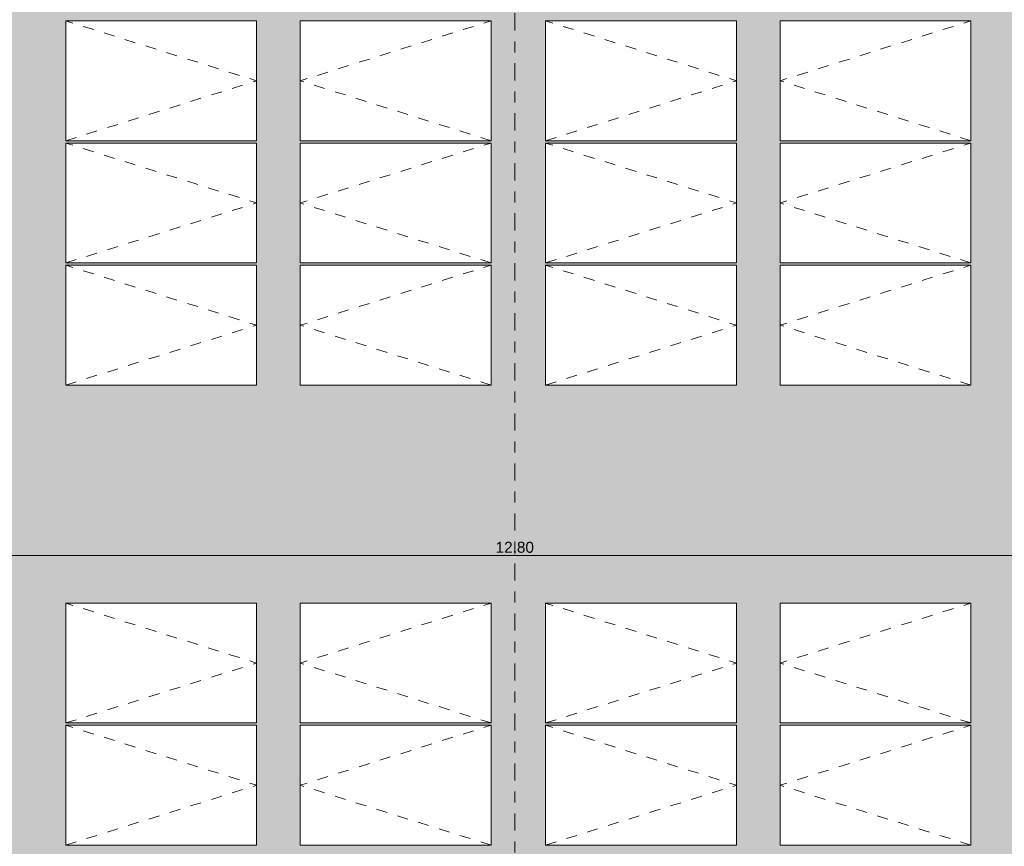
# Model space of a CAD drawing. Header units: metres. Extents: x -180 to 4, y -47 to 4.
# Tile 100 of 256: x -127 to -118, y -31 to -23. Entities that reach past the tile are written whole.
import ezdxf

# ---------------------------------------------------------------- set-up
doc = ezdxf.new("R2010")
doc.units = ezdxf.units.M
doc.header["$LTSCALE"] = 0.05
doc.header["$PDMODE"] = 1
doc.header["$PDSIZE"] = -2
doc.linetypes.add('Linienart-53', pattern=[5.291531, 3.175, -1.058062, 0.352704, -0.705764])
doc.linetypes.add('VW-01 Strichlinie kurz', pattern=[1.999894, 0.999947, -0.999947])
doc.layers.get('0').update_dxf_attribs({"lineweight": 25})
for name, color, linetype, lineweight, true_color in [('30 -36 Dächer- 3 Dachbeläge', 7, 'Continuous', 15, 0x9999ff), ('30 -36 Dächer- 3 Dachbeläge Gründach', 250, 'Continuous', 9, 0x333333), ('40 -44 Elektr. Anlagen- 2 Eigenstromversorgungsanlagen', 7, 'Continuous', 5, 0xff6633), ('70 -72 Beschriftung- 1 Beschriftung allgemein', 7, 'Continuous', 9, 0xff6633), ('70 -76 Bemaßung- 2 Allgemein', 7, 'Continuous', 5, 0x6666cc), ('Dachflächen Moblierung', 7, 'Continuous', 9, 0x888888)]:
    doc.layers.add(name, color=color, linetype=linetype, lineweight=lineweight, true_color=true_color)
for name, color, linetype, lineweight in [('60- 61 allgemeine Ausstattung- 4 Terrassen', 7, 'Continuous', 9), ('70 -71 Achsen- 1 Gebäudeachsen', 7, 'Linienart-53', 18), ('Keine', 7, 'Continuous', 9)]:
    doc.layers.add(name, color=color, linetype=linetype, lineweight=lineweight)
doc.styles.add('Arial', font='arial.ttf')
doc.dimstyles.new('k+k_klein', dxfattribs={"dimtxt": 0.075516, "dimasz": 0.05302, "dimexe": 0.05, "dimexo": 0.15, "dimgap": 0.005, "dimtad": 1, "dimdec": 3, "dimtxsty": 'Arial', "dimblk": 'VW_SLASH-2', "dimblk1": 'VW_SLASH-2', "dimblk2": 'VW_SLASH-2', "dimcen": 0, "dimdle": 0.025, "dimadec": 3, "dimazin": 0, "dimtfac": 0.75, "dimtdec": 3, "dimtix": 1, "dimtmove": 0, "dimatfit": 0, "dimldrblk": 'VW_FILLEDARROW', "dimfxl": 0.1, "dimfxlon": 1, "dimfrac": 2, "dimtolj": 1, "dimarcsym": 0})

# ---------------------------------------------------------------- blocks, each defined once
blk = doc.blocks.new('Gruppe-501')
at = {"color": 255, "linetype": 'Continuous', "lineweight": 9, "transparency": 33554687}
blk.add_wipeout([(-126.3388, -25.5772), (-124.5888, -25.5772), (-124.5888, -26.6772), (-126.3388, -26.6772)], dxfattribs=at).dxf.layer = '40 -44 Elektr. Anlagen- 2 Eigenstromversorgungsanlagen'
at = {"layer": '40 -44 Elektr. Anlagen- 2 Eigenstromversorgungsanlagen', "color": 7, "linetype": 'Continuous', "lineweight": 9, "transparency": 33554687, "flags": 128}
blk.add_lwpolyline([(-126.3388, -25.5772), (-124.5888, -25.5772), (-124.5888, -26.6772), (-126.3388, -26.6772)], close=True, dxfattribs=at)
at = {"layer": 'Dachflächen Moblierung', "color": 8, "linetype": 'VW-01 Strichlinie kurz', "lineweight": 5, "flags": 128}
blk.add_lwpolyline([(-126.3388, -26.6772), (-124.5888, -26.1272), (-126.3388, -25.5772)], dxfattribs=at)
blk = doc.blocks.new('Gruppe-502')
at = {"color": 255, "linetype": 'Continuous', "lineweight": 9, "transparency": 33554687}
blk.add_wipeout([(-126.3388, -24.4562), (-124.5888, -24.4562), (-124.5888, -25.5562), (-126.3388, -25.5562)], dxfattribs=at).dxf.layer = '40 -44 Elektr. Anlagen- 2 Eigenstromversorgungsanlagen'
at = {"layer": '40 -44 Elektr. Anlagen- 2 Eigenstromversorgungsanlagen', "color": 7, "linetype": 'Continuous', "lineweight": 9, "transparency": 33554687, "flags": 128}
blk.add_lwpolyline([(-126.3388, -24.4562), (-124.5888, -24.4562), (-124.5888, -25.5562), (-126.3388, -25.5562)], close=True, dxfattribs=at)
at = {"layer": 'Dachflächen Moblierung', "color": 8, "linetype": 'VW-01 Strichlinie kurz', "lineweight": 5, "flags": 128}
blk.add_lwpolyline([(-126.3388, -25.5562), (-124.5888, -25.0062), (-126.3388, -24.4562)], dxfattribs=at)
blk = doc.blocks.new('Gruppe-503')
at = {"color": 255, "linetype": 'Continuous', "lineweight": 9, "transparency": 33554687}
blk.add_wipeout([(-126.3388, -23.3352), (-124.5888, -23.3352), (-124.5888, -24.4352), (-126.3388, -24.4352)], dxfattribs=at).dxf.layer = '40 -44 Elektr. Anlagen- 2 Eigenstromversorgungsanlagen'
at = {"layer": '40 -44 Elektr. Anlagen- 2 Eigenstromversorgungsanlagen', "color": 7, "linetype": 'Continuous', "lineweight": 9, "transparency": 33554687, "flags": 128}
blk.add_lwpolyline([(-126.3388, -23.3352), (-124.5888, -23.3352), (-124.5888, -24.4352), (-126.3388, -24.4352)], close=True, dxfattribs=at)
at = {"layer": 'Dachflächen Moblierung', "color": 8, "linetype": 'VW-01 Strichlinie kurz', "lineweight": 5, "flags": 128}
blk.add_lwpolyline([(-126.3388, -24.4352), (-124.5888, -23.8852), (-126.3388, -23.3352)], dxfattribs=at)
blk = doc.blocks.new('Gruppe-510')
at = {"color": 255, "linetype": 'Continuous', "lineweight": 9, "transparency": 33554687}
blk.add_wipeout([(-124.1888, -25.5772), (-122.4388, -25.5772), (-122.4388, -26.6772), (-124.1888, -26.6772)], dxfattribs=at).dxf.layer = '40 -44 Elektr. Anlagen- 2 Eigenstromversorgungsanlagen'
at = {"layer": '40 -44 Elektr. Anlagen- 2 Eigenstromversorgungsanlagen', "color": 7, "linetype": 'Continuous', "lineweight": 9, "transparency": 33554687, "flags": 128}
blk.add_lwpolyline([(-124.1888, -25.5772), (-122.4388, -25.5772), (-122.4388, -26.6772), (-124.1888, -26.6772)], close=True, dxfattribs=at)
at = {"layer": 'Dachflächen Moblierung', "color": 8, "linetype": 'VW-01 Strichlinie kurz', "lineweight": 5, "flags": 128}
blk.add_lwpolyline([(-122.4388, -26.6772), (-124.1888, -26.1272), (-122.4388, -25.5772)], dxfattribs=at)
blk = doc.blocks.new('Gruppe-511')
at = {"color": 255, "linetype": 'Continuous', "lineweight": 9, "transparency": 33554687}
blk.add_wipeout([(-124.1888, -24.4562), (-122.4388, -24.4562), (-122.4388, -25.5562), (-124.1888, -25.5562)], dxfattribs=at).dxf.layer = '40 -44 Elektr. Anlagen- 2 Eigenstromversorgungsanlagen'
at = {"layer": '40 -44 Elektr. Anlagen- 2 Eigenstromversorgungsanlagen', "color": 7, "linetype": 'Continuous', "lineweight": 9, "transparency": 33554687, "flags": 128}
blk.add_lwpolyline([(-124.1888, -24.4562), (-122.4388, -24.4562), (-122.4388, -25.5562), (-124.1888, -25.5562)], close=True, dxfattribs=at)
at = {"layer": 'Dachflächen Moblierung', "color": 8, "linetype": 'VW-01 Strichlinie kurz', "lineweight": 5, "flags": 128}
blk.add_lwpolyline([(-122.4388, -25.5562), (-124.1888, -25.0062), (-122.4388, -24.4562)], dxfattribs=at)
blk = doc.blocks.new('Gruppe-512')
at = {"color": 255, "linetype": 'Continuous', "lineweight": 9, "transparency": 33554687}
blk.add_wipeout([(-124.1888, -23.3352), (-122.4388, -23.3352), (-122.4388, -24.4352), (-124.1888, -24.4352)], dxfattribs=at).dxf.layer = '40 -44 Elektr. Anlagen- 2 Eigenstromversorgungsanlagen'
at = {"layer": '40 -44 Elektr. Anlagen- 2 Eigenstromversorgungsanlagen', "color": 7, "linetype": 'Continuous', "lineweight": 9, "transparency": 33554687, "flags": 128}
blk.add_lwpolyline([(-124.1888, -23.3352), (-122.4388, -23.3352), (-122.4388, -24.4352), (-124.1888, -24.4352)], close=True, dxfattribs=at)
at = {"layer": 'Dachflächen Moblierung', "color": 8, "linetype": 'VW-01 Strichlinie kurz', "lineweight": 5, "flags": 128}
blk.add_lwpolyline([(-122.4388, -24.4352), (-124.1888, -23.8852), (-122.4388, -23.3352)], dxfattribs=at)
blk = doc.blocks.new('Gruppe-519')
at = {"color": 255, "linetype": 'Continuous', "lineweight": 9, "transparency": 33554687}
blk.add_wipeout([(-121.9388, -25.5772), (-120.1888, -25.5772), (-120.1888, -26.6772), (-121.9388, -26.6772)], dxfattribs=at).dxf.layer = '40 -44 Elektr. Anlagen- 2 Eigenstromversorgungsanlagen'
at = {"layer": '40 -44 Elektr. Anlagen- 2 Eigenstromversorgungsanlagen', "color": 7, "linetype": 'Continuous', "lineweight": 9, "transparency": 33554687, "flags": 128}
blk.add_lwpolyline([(-121.9388, -25.5772), (-120.1888, -25.5772), (-120.1888, -26.6772), (-121.9388, -26.6772)], close=True, dxfattribs=at)
at = {"layer": 'Dachflächen Moblierung', "color": 8, "linetype": 'VW-01 Strichlinie kurz', "lineweight": 5, "flags": 128}
blk.add_lwpolyline([(-121.9388, -26.6772), (-120.1888, -26.1272), (-121.9388, -25.5772)], dxfattribs=at)
blk = doc.blocks.new('Gruppe-520')
at = {"color": 255, "linetype": 'Continuous', "lineweight": 9, "transparency": 33554687}
blk.add_wipeout([(-121.9388, -24.4562), (-120.1888, -24.4562), (-120.1888, -25.5562), (-121.9388, -25.5562)], dxfattribs=at).dxf.layer = '40 -44 Elektr. Anlagen- 2 Eigenstromversorgungsanlagen'
at = {"layer": '40 -44 Elektr. Anlagen- 2 Eigenstromversorgungsanlagen', "color": 7, "linetype": 'Continuous', "lineweight": 9, "transparency": 33554687, "flags": 128}
blk.add_lwpolyline([(-121.9388, -24.4562), (-120.1888, -24.4562), (-120.1888, -25.5562), (-121.9388, -25.5562)], close=True, dxfattribs=at)
at = {"layer": 'Dachflächen Moblierung', "color": 8, "linetype": 'VW-01 Strichlinie kurz', "lineweight": 5, "flags": 128}
blk.add_lwpolyline([(-121.9388, -25.5562), (-120.1888, -25.0062), (-121.9388, -24.4562)], dxfattribs=at)
blk = doc.blocks.new('Gruppe-521')
at = {"color": 255, "linetype": 'Continuous', "lineweight": 9, "transparency": 33554687}
blk.add_wipeout([(-121.9388, -23.3352), (-120.1888, -23.3352), (-120.1888, -24.4352), (-121.9388, -24.4352)], dxfattribs=at).dxf.layer = '40 -44 Elektr. Anlagen- 2 Eigenstromversorgungsanlagen'
at = {"layer": '40 -44 Elektr. Anlagen- 2 Eigenstromversorgungsanlagen', "color": 7, "linetype": 'Continuous', "lineweight": 9, "transparency": 33554687, "flags": 128}
blk.add_lwpolyline([(-121.9388, -23.3352), (-120.1888, -23.3352), (-120.1888, -24.4352), (-121.9388, -24.4352)], close=True, dxfattribs=at)
at = {"layer": 'Dachflächen Moblierung', "color": 8, "linetype": 'VW-01 Strichlinie kurz', "lineweight": 5, "flags": 128}
blk.add_lwpolyline([(-121.9388, -24.4352), (-120.1888, -23.8852), (-121.9388, -23.3352)], dxfattribs=at)
blk = doc.blocks.new('Gruppe-528')
at = {"color": 255, "linetype": 'Continuous', "lineweight": 9, "transparency": 33554687}
blk.add_wipeout([(-119.7888, -25.5772), (-118.0388, -25.5772), (-118.0388, -26.6772), (-119.7888, -26.6772)], dxfattribs=at).dxf.layer = '40 -44 Elektr. Anlagen- 2 Eigenstromversorgungsanlagen'
at = {"layer": '40 -44 Elektr. Anlagen- 2 Eigenstromversorgungsanlagen', "color": 7, "linetype": 'Continuous', "lineweight": 9, "transparency": 33554687, "flags": 128}
blk.add_lwpolyline([(-119.7888, -25.5772), (-118.0388, -25.5772), (-118.0388, -26.6772), (-119.7888, -26.6772)], close=True, dxfattribs=at)
at = {"layer": 'Dachflächen Moblierung', "color": 8, "linetype": 'VW-01 Strichlinie kurz', "lineweight": 5, "flags": 128}
blk.add_lwpolyline([(-118.0388, -26.6772), (-119.7888, -26.1272), (-118.0388, -25.5772)], dxfattribs=at)
blk = doc.blocks.new('Gruppe-529')
at = {"color": 255, "linetype": 'Continuous', "lineweight": 9, "transparency": 33554687}
blk.add_wipeout([(-119.7888, -24.4562), (-118.0388, -24.4562), (-118.0388, -25.5562), (-119.7888, -25.5562)], dxfattribs=at).dxf.layer = '40 -44 Elektr. Anlagen- 2 Eigenstromversorgungsanlagen'
at = {"layer": '40 -44 Elektr. Anlagen- 2 Eigenstromversorgungsanlagen', "color": 7, "linetype": 'Continuous', "lineweight": 9, "transparency": 33554687, "flags": 128}
blk.add_lwpolyline([(-119.7888, -24.4562), (-118.0388, -24.4562), (-118.0388, -25.5562), (-119.7888, -25.5562)], close=True, dxfattribs=at)
at = {"layer": 'Dachflächen Moblierung', "color": 8, "linetype": 'VW-01 Strichlinie kurz', "lineweight": 5, "flags": 128}
blk.add_lwpolyline([(-118.0388, -25.5562), (-119.7888, -25.0062), (-118.0388, -24.4562)], dxfattribs=at)
blk = doc.blocks.new('Gruppe-530')
at = {"color": 255, "linetype": 'Continuous', "lineweight": 9, "transparency": 33554687}
blk.add_wipeout([(-119.7888, -23.3352), (-118.0388, -23.3352), (-118.0388, -24.4352), (-119.7888, -24.4352)], dxfattribs=at).dxf.layer = '40 -44 Elektr. Anlagen- 2 Eigenstromversorgungsanlagen'
at = {"layer": '40 -44 Elektr. Anlagen- 2 Eigenstromversorgungsanlagen', "color": 7, "linetype": 'Continuous', "lineweight": 9, "transparency": 33554687, "flags": 128}
blk.add_lwpolyline([(-119.7888, -23.3352), (-118.0388, -23.3352), (-118.0388, -24.4352), (-119.7888, -24.4352)], close=True, dxfattribs=at)
at = {"layer": 'Dachflächen Moblierung', "color": 8, "linetype": 'VW-01 Strichlinie kurz', "lineweight": 5, "flags": 128}
blk.add_lwpolyline([(-118.0388, -24.4352), (-119.7888, -23.8852), (-118.0388, -23.3352)], dxfattribs=at)
blk = doc.blocks.new('Gruppe-693')
at = {"color": 255, "linetype": 'Continuous', "lineweight": 9, "transparency": 33554687}
blk.add_wipeout([(-126.3388, -29.7982), (-124.5888, -29.7982), (-124.5888, -30.8982), (-126.3388, -30.8982)], dxfattribs=at).dxf.layer = '40 -44 Elektr. Anlagen- 2 Eigenstromversorgungsanlagen'
at = {"layer": '40 -44 Elektr. Anlagen- 2 Eigenstromversorgungsanlagen', "color": 7, "linetype": 'Continuous', "lineweight": 9, "transparency": 33554687, "flags": 128}
blk.add_lwpolyline([(-126.3388, -29.7982), (-124.5888, -29.7982), (-124.5888, -30.8982), (-126.3388, -30.8982)], close=True, dxfattribs=at)
at = {"layer": 'Dachflächen Moblierung', "color": 8, "linetype": 'VW-01 Strichlinie kurz', "lineweight": 5, "flags": 128}
blk.add_lwpolyline([(-126.3388, -30.8982), (-124.5888, -30.3482), (-126.3388, -29.7982)], dxfattribs=at)
blk = doc.blocks.new('Gruppe-694')
at = {"color": 255, "linetype": 'Continuous', "lineweight": 9, "transparency": 33554687}
blk.add_wipeout([(-126.3388, -28.6772), (-124.5888, -28.6772), (-124.5888, -29.7772), (-126.3388, -29.7772)], dxfattribs=at).dxf.layer = '40 -44 Elektr. Anlagen- 2 Eigenstromversorgungsanlagen'
at = {"layer": '40 -44 Elektr. Anlagen- 2 Eigenstromversorgungsanlagen', "color": 7, "linetype": 'Continuous', "lineweight": 9, "transparency": 33554687, "flags": 128}
blk.add_lwpolyline([(-126.3388, -28.6772), (-124.5888, -28.6772), (-124.5888, -29.7772), (-126.3388, -29.7772)], close=True, dxfattribs=at)
at = {"layer": 'Dachflächen Moblierung', "color": 8, "linetype": 'VW-01 Strichlinie kurz', "lineweight": 5, "flags": 128}
blk.add_lwpolyline([(-126.3388, -29.7772), (-124.5888, -29.2272), (-126.3388, -28.6772)], dxfattribs=at)
blk = doc.blocks.new('Gruppe-701')
at = {"color": 255, "linetype": 'Continuous', "lineweight": 9, "transparency": 33554687}
blk.add_wipeout([(-124.1888, -29.7982), (-122.4388, -29.7982), (-122.4388, -30.8982), (-124.1888, -30.8982)], dxfattribs=at).dxf.layer = '40 -44 Elektr. Anlagen- 2 Eigenstromversorgungsanlagen'
at = {"layer": '40 -44 Elektr. Anlagen- 2 Eigenstromversorgungsanlagen', "color": 7, "linetype": 'Continuous', "lineweight": 9, "transparency": 33554687, "flags": 128}
blk.add_lwpolyline([(-124.1888, -29.7982), (-122.4388, -29.7982), (-122.4388, -30.8982), (-124.1888, -30.8982)], close=True, dxfattribs=at)
at = {"layer": 'Dachflächen Moblierung', "color": 8, "linetype": 'VW-01 Strichlinie kurz', "lineweight": 5, "flags": 128}
blk.add_lwpolyline([(-122.4388, -30.8982), (-124.1888, -30.3482), (-122.4388, -29.7982)], dxfattribs=at)
blk = doc.blocks.new('Gruppe-702')
at = {"color": 255, "linetype": 'Continuous', "lineweight": 9, "transparency": 33554687}
blk.add_wipeout([(-124.1888, -28.6772), (-122.4388, -28.6772), (-122.4388, -29.7772), (-124.1888, -29.7772)], dxfattribs=at).dxf.layer = '40 -44 Elektr. Anlagen- 2 Eigenstromversorgungsanlagen'
at = {"layer": '40 -44 Elektr. Anlagen- 2 Eigenstromversorgungsanlagen', "color": 7, "linetype": 'Continuous', "lineweight": 9, "transparency": 33554687, "flags": 128}
blk.add_lwpolyline([(-124.1888, -28.6772), (-122.4388, -28.6772), (-122.4388, -29.7772), (-124.1888, -29.7772)], close=True, dxfattribs=at)
at = {"layer": 'Dachflächen Moblierung', "color": 8, "linetype": 'VW-01 Strichlinie kurz', "lineweight": 5, "flags": 128}
blk.add_lwpolyline([(-122.4388, -29.7772), (-124.1888, -29.2272), (-122.4388, -28.6772)], dxfattribs=at)
blk = doc.blocks.new('Gruppe-709')
at = {"color": 255, "linetype": 'Continuous', "lineweight": 9, "transparency": 33554687}
blk.add_wipeout([(-121.9388, -29.7982), (-120.1888, -29.7982), (-120.1888, -30.8982), (-121.9388, -30.8982)], dxfattribs=at).dxf.layer = '40 -44 Elektr. Anlagen- 2 Eigenstromversorgungsanlagen'
at = {"layer": '40 -44 Elektr. Anlagen- 2 Eigenstromversorgungsanlagen', "color": 7, "linetype": 'Continuous', "lineweight": 9, "transparency": 33554687, "flags": 128}
blk.add_lwpolyline([(-121.9388, -29.7982), (-120.1888, -29.7982), (-120.1888, -30.8982), (-121.9388, -30.8982)], close=True, dxfattribs=at)
at = {"layer": 'Dachflächen Moblierung', "color": 8, "linetype": 'VW-01 Strichlinie kurz', "lineweight": 5, "flags": 128}
blk.add_lwpolyline([(-121.9388, -30.8982), (-120.1888, -30.3482), (-121.9388, -29.7982)], dxfattribs=at)
blk = doc.blocks.new('Gruppe-710')
at = {"color": 255, "linetype": 'Continuous', "lineweight": 9, "transparency": 33554687}
blk.add_wipeout([(-121.9388, -28.6772), (-120.1888, -28.6772), (-120.1888, -29.7772), (-121.9388, -29.7772)], dxfattribs=at).dxf.layer = '40 -44 Elektr. Anlagen- 2 Eigenstromversorgungsanlagen'
at = {"layer": '40 -44 Elektr. Anlagen- 2 Eigenstromversorgungsanlagen', "color": 7, "linetype": 'Continuous', "lineweight": 9, "transparency": 33554687, "flags": 128}
blk.add_lwpolyline([(-121.9388, -28.6772), (-120.1888, -28.6772), (-120.1888, -29.7772), (-121.9388, -29.7772)], close=True, dxfattribs=at)
at = {"layer": 'Dachflächen Moblierung', "color": 8, "linetype": 'VW-01 Strichlinie kurz', "lineweight": 5, "flags": 128}
blk.add_lwpolyline([(-121.9388, -29.7772), (-120.1888, -29.2272), (-121.9388, -28.6772)], dxfattribs=at)
blk = doc.blocks.new('Gruppe-717')
at = {"color": 255, "linetype": 'Continuous', "lineweight": 9, "transparency": 33554687}
blk.add_wipeout([(-119.7888, -29.7982), (-118.0388, -29.7982), (-118.0388, -30.8982), (-119.7888, -30.8982)], dxfattribs=at).dxf.layer = '40 -44 Elektr. Anlagen- 2 Eigenstromversorgungsanlagen'
at = {"layer": '40 -44 Elektr. Anlagen- 2 Eigenstromversorgungsanlagen', "color": 7, "linetype": 'Continuous', "lineweight": 9, "transparency": 33554687, "flags": 128}
blk.add_lwpolyline([(-119.7888, -29.7982), (-118.0388, -29.7982), (-118.0388, -30.8982), (-119.7888, -30.8982)], close=True, dxfattribs=at)
at = {"layer": 'Dachflächen Moblierung', "color": 8, "linetype": 'VW-01 Strichlinie kurz', "lineweight": 5, "flags": 128}
blk.add_lwpolyline([(-118.0388, -30.8982), (-119.7888, -30.3482), (-118.0388, -29.7982)], dxfattribs=at)
blk = doc.blocks.new('Gruppe-718')
at = {"color": 255, "linetype": 'Continuous', "lineweight": 9, "transparency": 33554687}
blk.add_wipeout([(-119.7888, -28.6772), (-118.0388, -28.6772), (-118.0388, -29.7772), (-119.7888, -29.7772)], dxfattribs=at).dxf.layer = '40 -44 Elektr. Anlagen- 2 Eigenstromversorgungsanlagen'
at = {"layer": '40 -44 Elektr. Anlagen- 2 Eigenstromversorgungsanlagen', "color": 7, "linetype": 'Continuous', "lineweight": 9, "transparency": 33554687, "flags": 128}
blk.add_lwpolyline([(-119.7888, -28.6772), (-118.0388, -28.6772), (-118.0388, -29.7772), (-119.7888, -29.7772)], close=True, dxfattribs=at)
at = {"layer": 'Dachflächen Moblierung', "color": 8, "linetype": 'VW-01 Strichlinie kurz', "lineweight": 5, "flags": 128}
blk.add_lwpolyline([(-118.0388, -29.7772), (-119.7888, -29.2272), (-118.0388, -28.6772)], dxfattribs=at)
blk = doc.blocks.new('Gruppe-767')
at = {"layer": '70 -72 Beschriftung- 1 Beschriftung allgemein', "color": 7, "transparency": 33554687}
for name in ['Gruppe-501', 'Gruppe-510', 'Gruppe-519', 'Gruppe-528', 'Gruppe-693', 'Gruppe-701', 'Gruppe-709', 'Gruppe-717']:
    blk.add_blockref(name, (0, 0), dxfattribs=at)
for name in ['Gruppe-502', 'Gruppe-511', 'Gruppe-520', 'Gruppe-529', 'Gruppe-694', 'Gruppe-702', 'Gruppe-710', 'Gruppe-718']:
    blk.add_blockref(name, (0, 0), dxfattribs=at)
for name in ['Gruppe-503', 'Gruppe-512', 'Gruppe-521', 'Gruppe-530']:
    blk.add_blockref(name, (0, 0), dxfattribs=at)
blk = doc.blocks.new('Gruppe-1384')
at = {"layer": '30 -36 Dächer- 3 Dachbeläge Gründach', "linetype": 'Continuous', "lineweight": 0, "true_color": 0xe7eedf, "transparency": 33554687}
blk.add_hatch(color=254, dxfattribs=at).paths.add_polyline_path([(-100.01799996, -31.79404198), (-100.01799996, -31.61704198), (-100.31099996, -31.61704198), (-100.31099996, -12.39704198), (-159.47099996, -12.39704198), (-159.47099996, -39.25704198), (-99.61099996, -39.25704198), (-99.61099996, -31.79404198)])
at = {"color": 255, "linetype": 'Continuous', "lineweight": 9, "transparency": 33554687}
blk.add_wipeout([(-99.13099996, -31.79404198), (-99.13099996, -39.73704198), (-129.83124836, -39.73704198), (-129.83124836, -39.25704198), (-100.31099996, -39.25704198), (-100.31099996, -12.71704198), (-129.83124836, -12.71704198), (-129.83124836, -12.23704198), (-100.01799996, -12.23704198), (-100.01799996, -31.12704198), (-99.83999996, -31.12704198), (-99.83999996, -31.61604198), (-99.35099996, -31.61604198), (-99.35099996, -31.79404198)], dxfattribs=at).dxf.layer = '30 -36 Dächer- 3 Dachbeläge'
at = {"layer": '60- 61 allgemeine Ausstattung- 4 Terrassen', "color": 7}
blk.add_blockref('Gruppe-767', (0, 0), dxfattribs=at)
blk = doc.blocks.new('_Dach_2D (2D)')
at = {"layer": '60- 61 allgemeine Ausstattung- 4 Terrassen', "color": 7}
blk.add_blockref('Gruppe-1384', (0, 0), dxfattribs=at)
blk = doc.blocks.new('VW_SLASH-2')
at = {"color": 0, "linetype": 'ByBlock', "lineweight": -2, "transparency": 16777216}
blk.add_line((0.47, 0), (-1, 0), dxfattribs=at)
at = {"color": 0, "lineweight": 5, "transparency": 16777216, "flags": 128}
blk.add_lwpolyline([(0.5, 0.5), (-0.5, -0.5)], dxfattribs=at)
blk = doc.blocks.new('*D2790')
at = {"layer": '70 -76 Bemaßung- 2 Allgemein', "color": 0, "linetype": 'Continuous', "lineweight": -2, "transparency": 33554687}
for p, q in [((-128.6126, -28.14), (-128.6126, -28.29)), ((-115.8305, -28.14), (-115.8305, -28.29)), ((-115.8835, -28.24), (-128.5595, -28.24))]:
    blk.add_line(p, q, dxfattribs=at)
at = {"layer": 'Defpoints', "color": 0, "transparency": 33554687}
for p in [(-115.8305, -17.46), (-128.6126, -17.7058), (-128.6126, -28.24)]:
    blk.add_point(p, dxfattribs=at)
at = {"layer": '70 -76 Bemaßung- 2 Allgemein', "color": 0, "lineweight": -2, "xscale": 0.05302001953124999, "yscale": 0.05302001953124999, "zscale": 0.05302001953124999, "rotation": 180}
blk.add_blockref('VW_SLASH-2', (-128.6126, -28.24), dxfattribs=at)
at = {"layer": '70 -76 Bemaßung- 2 Allgemein', "color": 0, "lineweight": -2, "xscale": 0.05302001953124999, "yscale": 0.05302001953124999, "zscale": 0.05302001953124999}
blk.add_blockref('VW_SLASH-2', (-115.8305, -28.24), dxfattribs=at)
at = {"layer": '70 -76 Bemaßung- 2 Allgemein', "color": 0, "lineweight": 5, "transparency": 33554687, "insert": (-122.2215, -28.1745), "char_height": 0.10069, "attachment_point": 5, "style": 'Arial'}
blk.add_mtext('\\A1;12,80', dxfattribs=at)
blk = doc.blocks.new('VW_FILLEDARROW')
at = {"linetype": 'Continuous', "lineweight": 0, "transparency": 16777216}
blk.add_hatch(color=0, dxfattribs=at).paths.add_polyline_path([(-2.83, 0.76), (0, 0), (-2.83, -0.76)])
at = {"color": 0, "lineweight": 5, "transparency": 16777216, "flags": 128}
blk.add_lwpolyline([(-2.83, 0.76), (0, 0), (-2.83, -0.76)], close=True, dxfattribs=at)
blk = doc.blocks.new('_Achsen (3D)')
at = {"layer": '70 -71 Achsen- 1 Gebäudeachsen', "transparency": 33554687}
blk.add_line((-122.221, 3.8), (-122.221, -46.172), dxfattribs=at)
blk = doc.blocks.new('Gruppe-2093')
at = {"layer": '70 -76 Bemaßung- 2 Allgemein', "color": 173, "linetype": 'Continuous', "lineweight": 5, "true_color": 0x6666cc, "transparency": 33554687}
dim = blk.add_linear_dim(base=(-128.6126, -28.24), p1=(-115.8305, -17.46), p2=(-128.6126, -17.7058), text='12,80', dimstyle='k+k_klein', override={"dimtxt": 0.100689, "dimgap": 0.005, "dimdec": 1, "dimpost": '<>', "dimtxsty": 'Arial', "dimtmove": 2}, dxfattribs=at)
dim.commit()
dim.dimension.update_dxf_attribs({"geometry": '*D2790', "text_midpoint": (-122.2215, -28.1745)})
blk = doc.blocks.new('_Dach_2D Bemaßung_ Beschriftung (2D)')
at = {"layer": '70 -76 Bemaßung- 2 Allgemein', "color": 173, "true_color": 0x6666cc, "transparency": 33554687}
blk.add_blockref('Gruppe-2093', (0, 0), dxfattribs=at)

msp = doc.modelspace()

# ---------------------------------------------------------------- block references
at = {"layer": 'Keine', "color": 1}
msp.add_blockref('_Dach_2D (2D)', (0, 0), dxfattribs=at)

# ---------------------------------------------------------------- next in the draw order: block references
msp.add_blockref('_Dach_2D Bemaßung_ Beschriftung (2D)', (0, 0), dxfattribs=at)

# ---------------------------------------------------------------- next in the draw order: block references
msp.add_blockref('_Achsen (3D)', (0, 0), dxfattribs=at)

doc.saveas('drawing.dxf')
